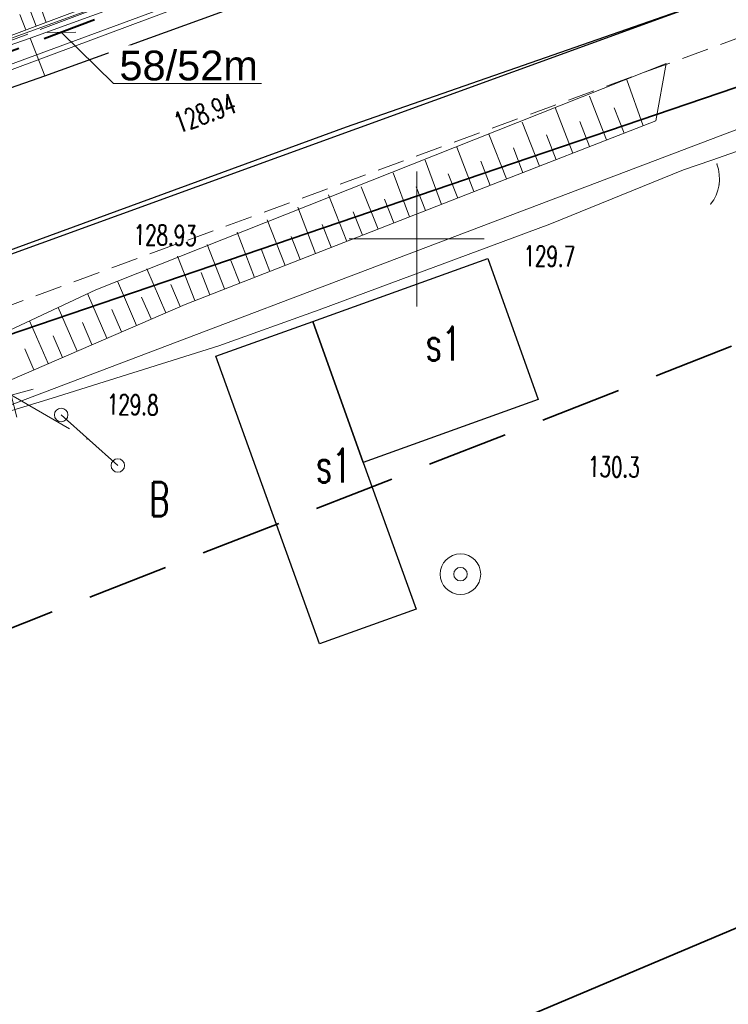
# Model space of a CAD drawing. Header units: metres. Extents: x 6496648 to 6497944, y 5962794 to 5963351.
# Tile 67 of 91: x 6497435 to 6497462, y 5963072 to 5963108. Entities that reach past the tile are written whole.
import ezdxf
from ezdxf import colors
from ezdxf.entities.mleader import LeaderData, LeaderLine
from ezdxf.math import Vec2, Vec3

# ---------------------------------------------------------------- set-up
doc = ezdxf.new("R2010")
doc.units = ezdxf.units.M
doc.header["$MEASUREMENT"] = 0
doc.linetypes.add('L_0_04', pattern=[1.5, 1, -0.5])
doc.linetypes.add('mz2.0_0.5', pattern=[2.5, 2, -0.5])
doc.layers.get('0').update_dxf_attribs({"color": 8, "linetype": 'CONTINUOUS', "lineweight": 13})
doc.layers.get('DEFPOINTS').update_dxf_attribs({"linetype": 'CONTINUOUS', "lineweight": 0})
for name, color, linetype, lineweight in [('000_INNE__NIEZYDENTYFIKOWANE_', 8, 'CONTINUOUS', 13), ('210_OZNACZENIE_UzYTKU', 8, 'CONTINUOUS', 13), ('218_GRANICA_UzYTKU', 8, 'CONTINUOUS', 13), ('219_LINIA_GRANICY', 3, 'CONTINUOUS', 35), ('312_BUDYNEK__POWIERZCHNIA_', 8, 'CONTINUOUS', 30), ('312_NUMER_EWIDENCYJNY_BUDYNKU_ATR124', 8, 'CONTINUOUS', 13), ('BRAMA__LINIA_', 8, 'CONTINUOUS', 13), ('CHODNIK__POWIERZCHNIA_', 8, 'L_0_04', 13), ('E_proj_opisy_ośw', 1, 'CONTINUOUS', 13), ('E_proj_ośw_linia_obw. 100', 1, 'L_0_04', 40), ('FURTKA__LINIA_', 8, 'CONTINUOUS', 13), ('furtka__linia____symbol', 8, 'CONTINUOUS', 13), ('JEZDNIA__POWIERZCHNIA_', 8, 'CONTINUOUS', 25), ('KIERUNEK_LINI_NAPOWIETRZNEJ', 1, 'CONTINUOUS', 13), ('KRAWezNIK__LINIA_', 8, 'CONTINUOUS', 25), ('OGRODZENIE_TRWAlE__LINIA_', 8, 'CONTINUOUS', 13), ('PRZEWoD_ELEKTROENERGETYCZNY__LINIA_', 1, 'CONTINUOUS', 13), ('PRZEWoD_GAZOWY__LINIA_', 54, 'CONTINUOUS', 13), ('PRZEWoD_TELEKOMUNIKACYJNY__LINIA_', 30, 'CONTINUOUS', 13), ('przewód telekomunikacyjny - projektowany lub w budowie (linia) - ob. projektowany', 30, 'mz2.0_0.5', 13), ('PUNKT_WYSOKOsCIOWY_NATURALNY_ATR2', 8, 'CONTINUOUS', 13), ('PUNKT_WYSOKOsCIOWY_SZTUCZNY_ATR2', 8, 'CONTINUOUS', 13), ('siatka', 8, 'CONTINUOUS', 13), ('SKARPA_NIEUMOCNIONA__POWIERZCHNIA_', 8, 'CONTINUOUS', 13), ('SlUP_laCZONY__LINIA_', 1, 'CONTINUOUS', 13), ('slup_laczony__linia____symbol', 1, 'CONTINUOUS', 13), ('studnia__punkt_', 5, 'CONTINUOUS', 13), ('ZAKRES', 190, 'L_0_04', 35)]:
    doc.layers.add(name, color=color, linetype=linetype, lineweight=lineweight)
doc.styles.add('Andy', font='arial.ttf', dxfattribs={"height": 2})
doc.styles.get("Standard").update_dxf_attribs({"font": 'simplex.shx'})

# ---------------------------------------------------------------- blocks, each defined once
blk = doc.blocks.new('PNN')
at = {"color": 0, "linetype": 'Continuous', "lineweight": 18, "flags": 128}
for points in [[(5.3, -1.2), (6.5, 0), (5.3, 1.2)], [(1.5, 0), (11.5, 0)]]:
    blk.add_lwpolyline(points, dxfattribs=at)
blk = doc.blocks.new('_Oblique')
at = {"color": 0, "linetype": 'ByBlock', "lineweight": -2}
blk.add_line((-0.5, -0.5), (0.5, 0.5), dxfattribs=at)

msp = doc.modelspace()

# ---------------------------------------------------------------- linework, layer by layer
at = {"layer": '000_INNE__NIEZYDENTYFIKOWANE_', "flags": 128}
for points in [[(6497435.91, 5963107.87), (6497435.48, 5963109.02)], [(6497436.29, 5963108.01), (6497436.08, 5963108.59)], [(6497435.53, 5963107.73), (6497435.31, 5963108.3)], [(6497458.38, 5963104.19), (6497457.78, 5963105.88)], [(6497457.03, 5963103.66), (6497456.4, 5963105.28)], [(6497455.78, 5963103.17), (6497455.13, 5963104.86)], [(6497457.68, 5963103.91), (6497457.31, 5963104.85)], [(6497454.55, 5963102.69), (6497453.91, 5963104.32)], [(6497456.4, 5963103.42), (6497456.04, 5963104.35)], [(6497453.32, 5963102.22), (6497452.67, 5963103.88)], [(6497455.16, 5963102.93), (6497454.8, 5963103.85)], [(6497452.12, 5963101.75), (6497451.48, 5963103.4)], [(6497453.93, 5963102.45), (6497453.58, 5963103.37)], [(6497450.92, 5963101.28), (6497450.32, 5963102.92)], [(6497452.72, 5963101.98), (6497452.37, 5963102.88)], [(6497449.74, 5963100.82), (6497449.13, 5963102.44)], [(6497451.52, 5963101.51), (6497451.17, 5963102.41)], [(6497448.57, 5963100.36), (6497447.95, 5963101.93)], [(6497450.33, 5963101.05), (6497449.98, 5963101.93)], [(6497447.41, 5963099.91), (6497446.74, 5963101.63)], [(6497449.15, 5963100.59), (6497448.81, 5963101.47)], [(6497446.26, 5963099.46), (6497445.6, 5963101.17)], [(6497445.13, 5963099.02), (6497444.47, 5963100.71)], [(6497447.99, 5963100.14), (6497447.65, 5963101)], [(6497446.83, 5963099.69), (6497446.5, 5963100.54)], [(6497444, 5963098.58), (6497443.35, 5963100.25)], [(6497445.69, 5963099.24), (6497445.36, 5963100.09)], [(6497442.89, 5963098.15), (6497442.25, 5963099.8)], [(6497444.56, 5963098.8), (6497444.24, 5963099.64)], [(6497441.79, 5963097.72), (6497441.15, 5963099.36)], [(6497440.71, 5963097.27), (6497440.01, 5963098.89)], [(6497443.45, 5963098.37), (6497443.12, 5963099.2)], [(6497442.34, 5963097.93), (6497442.02, 5963098.76)], [(6497439.63, 5963096.8), (6497438.92, 5963098.44)], [(6497441.25, 5963097.5), (6497440.9, 5963098.31)], [(6497438.53, 5963096.33), (6497437.82, 5963097.98)], [(6497440.17, 5963097.04), (6497439.82, 5963097.85)], [(6497437.43, 5963095.85), (6497436.73, 5963097.47)], [(6497439.08, 5963096.56), (6497438.72, 5963097.39)], [(6497436.36, 5963095.39), (6497435.67, 5963096.97)], [(6497437.98, 5963096.09), (6497437.63, 5963096.91)], [(6497436.89, 5963095.62), (6497436.55, 5963096.42)], [(6497435.83, 5963095.16), (6497435.49, 5963095.94)]]:
    msp.add_lwpolyline(points, dxfattribs=at)
at = {"layer": '218_GRANICA_UzYTKU', "flags": 128}
for points in [[(6497464.13, 5963106.39), (6497425.44, 5963093.23)], [(6497448.67, 5963068.96), (6497471.02, 5963078.39)]]:
    msp.add_lwpolyline(points, dxfattribs=at)
at = {"layer": '219_LINIA_GRANICY', "flags": 128}
for points in [[(6497464.13, 5963106.39), (6497425.44, 5963093.23)], [(6497471.02, 5963078.39), (6497448.67, 5963068.96)]]:
    msp.add_lwpolyline(points, dxfattribs=at)
at = {"layer": '312_BUDYNEK__POWIERZCHNIA_', "flags": 128}
for points in [[(6497446.15, 5963096.95), (6497452.63, 5963099.28)], [(6497452.63, 5963099.28), (6497454.5, 5963094.06)], [(6497442.57, 5963095.67), (6497446.15, 5963096.95)], [(6497446.15, 5963096.95), (6497448.02, 5963091.73)], [(6497448.02, 5963091.73), (6497446.15, 5963096.95)], [(6497446.4, 5963085.02), (6497442.57, 5963095.67)], [(6497454.5, 5963094.06), (6497448.02, 5963091.73)], [(6497448.02, 5963091.73), (6497449.98, 5963086.31)], [(6497449.98, 5963086.31), (6497446.4, 5963085.02)]]:
    msp.add_lwpolyline(points, dxfattribs=at)
at = {"layer": 'BRAMA__LINIA_', "flags": 128}
msp.add_lwpolyline([(6497464.67, 5963104.23), (6497460.92, 5963102.92)], dxfattribs=at)
at = {"layer": 'CHODNIK__POWIERZCHNIA_', "flags": 128}
msp.add_lwpolyline([(6497659.73, 5963178.79), (6497626.22, 5963166.67), (6497599.54, 5963157.17), (6497532.19, 5963132.88), (6497471.58, 5963110.99), (6497416.25, 5963090.68)], dxfattribs=at)
at = {"layer": 'DEFPOINTS', "linetype": 'Continuous'}
for points in [[(6497643.11, 5963182.806), (6497596.147, 5963165.645), (6497596.241, 5963165.389), (6497596.147, 5963165.645), (6497549.184, 5963148.484), (6497549.082, 5963148.773), (6497549.158, 5963148.559), (6497502.108, 5963131.637), (6497502.226, 5963131.325), (6497502.108, 5963131.637), (6497455.059, 5963114.716), (6497455.213, 5963114.328), (6497455.059, 5963114.716), (6497408.055, 5963097.666), (6497408.251, 5963097.232), (6497408.055, 5963097.666), (6497361.052, 5963080.616), (6497361.06, 5963080.618), (6497361.058, 5963080.618), (6497313.974, 5963063.795), (6497313.777, 5963064.34), (6497313.974, 5963063.795), (6497264.99, 5963053.548)], [(6497566.135, 5963154.547), (6497553.426, 5963150.07), (6497543.642, 5963146.606), (6497529.484, 5963141.529), (6497512.629, 5963135.269), (6497489.259, 5963126.409), (6497478.599, 5963122.729), (6497468.009, 5963119.059), (6497449.519, 5963112.439), (6497435.699, 5963107.429), (6497426.829, 5963104.339), (6497411.039, 5963098.659), (6497391.115, 5963091.415), (6497364.649, 5963081.724), (6497341.305, 5963073.243), (6497324.879, 5963067.374), (6497317.094, 5963064.719), (6497303.054, 5963060.942), (6497292.628, 5963058.63), (6497281.118, 5963056.345)], [(6497436.24, 5963106.03), (6497435.699, 5963107.429)]]:
    msp.add_lwpolyline(points, dxfattribs=at)
at = {"layer": 'FURTKA__LINIA_', "flags": 128}
msp.add_lwpolyline([(6497460.92, 5963102.92), (6497459.87, 5963102.56)], dxfattribs=at)
at = {"layer": 'furtka__linia____symbol'}
msp.add_arc((6497459.738, 5963102.222), 1.473, 320.6875, 21.7325, dxfattribs=at)
for p in [(6497461.11, 5963102.77), (6497461.19, 5963102), (6497460.88, 5963101.29)]:
    msp.add_point(p, dxfattribs=at)
at = {"layer": 'JEZDNIA__POWIERZCHNIA_', "flags": 128}
for points in [[(6497598.76, 5963158.58), (6497531.74, 5963134.36), (6497471, 5963112.52), (6497465.43, 5963110.5), (6497459.68, 5963108.41), (6497447.39, 5963104.14), (6497420.8, 5963094.41), (6497383.23, 5963080.72), (6497364.96, 5963074.06), (6497347.45, 5963067.64), (6497340.19, 5963065.02), (6497335.93, 5963063.44), (6497327.62, 5963060.58), (6497322.17, 5963058.51), (6497307.6, 5963054.69), (6497289.33, 5963050.32)], [(6497286, 5963055.64), (6497291.06, 5963056.7), (6497315.76, 5963062.79), (6497319.51, 5963063.85), (6497331.33, 5963068.1), (6497351.75, 5963075.37), (6497378.63, 5963085.28), (6497411.58, 5963097.26), (6497420.33, 5963100.32), (6497427.37, 5963102.94), (6497436.24, 5963106.03), (6497463.88, 5963116.05), (6497468.55, 5963117.66), (6497479.14, 5963121.33), (6497489.8, 5963125.01), (6497503.08, 5963129.84), (6497513.17, 5963133.87), (6497525.68, 5963138.53), (6497534.37, 5963141.73), (6497562, 5963151.52), (6497567.42, 5963153.38)]]:
    msp.add_lwpolyline(points, dxfattribs=at)
at = {"layer": 'KIERUNEK_LINI_NAPOWIETRZNEJ'}
msp.add_point((6497437.8, 5963092.6), dxfattribs=at)
at = {"layer": 'KRAWezNIK__LINIA_', "flags": 128}
msp.add_lwpolyline([(6497471, 5963112.52), (6497415.73, 5963092.45)], dxfattribs=at)
at = {"layer": 'OGRODZENIE_TRWAlE__LINIA_', "flags": 128}
msp.add_lwpolyline([(6497459.87, 5963102.56), (6497454.93, 5963100.55), (6497446.39, 5963097.38), (6497442.68, 5963096.05), (6497436.51, 5963094.11), (6497425.93, 5963090.88), (6497425.9, 5963089.38), (6497432.11, 5963062.95), (6497432.34, 5963061.89)], dxfattribs=at)
at = {"layer": 'PRZEWoD_ELEKTROENERGETYCZNY__LINIA_', "flags": 128}
msp.add_lwpolyline([(6497567.54, 5963154.8), (6497546.81, 5963147.29), (6497514.51, 5963135.67), (6497478.38, 5963122.73), (6497451.64, 5963112.61), (6497422.76, 5963101.97), (6497404.73, 5963095.29), (6497390.36, 5963090.35), (6497350.61, 5963076.26), (6497322.24, 5963066.53), (6497305.6, 5963061.28), (6497303.77, 5963060.75), (6497301.79, 5963060.09), (6497289.9, 5963057.19), (6497278.11, 5963055.46)], dxfattribs=at)
at = {"layer": 'PRZEWoD_GAZOWY__LINIA_', "flags": 128}
msp.add_lwpolyline([(6497467.27, 5963118.39), (6497444.19, 5963109.69), (6497423.33, 5963101.92), (6497402.46, 5963094.37), (6497384.8, 5963088.22), (6497372.06, 5963083.69), (6497351.77, 5963076.54), (6497343.1, 5963073.52), (6497336.35, 5963071.21), (6497322.22, 5963066.33), (6497303.83, 5963060.49), (6497289.79, 5963057.02), (6497279.18, 5963055.46), (6497276.89, 5963055.16), (6497269.84, 5963054.34), (6497267.44, 5963054.07), (6497267.44, 5963053.9), (6497267.42, 5963053.17)], dxfattribs=at)
at = {"layer": 'PRZEWoD_TELEKOMUNIKACYJNY__LINIA_', "flags": 128}
msp.add_lwpolyline([(6497261.71, 5963034.62), (6497300.12, 5963040.13), (6497313.75, 5963042.01), (6497359.93, 5963058.92), (6497407.54, 5963075.77), (6497418.86, 5963079.81), (6497425.22, 5963090.16), (6497463.74, 5963104.76)], dxfattribs=at)
at = {"layer": 'siatka', "flags": 128}
for points in [[(6497450, 5963097.5), (6497450, 5963102.5)], [(6497447.5, 5963100), (6497452.5, 5963100)]]:
    msp.add_lwpolyline(points, dxfattribs=at)
at = {"layer": 'SKARPA_NIEUMOCNIONA__POWIERZCHNIA_', "flags": 128}
for points in [[(6497421.42, 5963116.39), (6497425.13, 5963106.19), (6497425.75, 5963105.76), (6497426.76, 5963105.74), (6497430.81, 5963107.31), (6497456.63, 5963116.76), (6497467.86, 5963120.73), (6497468.12, 5963120.13), (6497464.98, 5963118.86), (6497459.53, 5963116.81), (6497447.75, 5963112.31), (6497436.17, 5963107.97), (6497427.01, 5963104.54), (6497424.85, 5963104.76), (6497420.71, 5963116.88)], [(6497419.39, 5963087.75), (6497416.9, 5963089.86), (6497418.74, 5963090.52), (6497425.17, 5963092.05), (6497438.12, 5963098.12), (6497459.23, 5963106.49), (6497458.85, 5963104.37), (6497452.33, 5963101.83), (6497441.43, 5963097.58), (6497425.93, 5963090.88)]]:
    msp.add_lwpolyline(points, dxfattribs=at)
at = {"layer": 'SlUP_laCZONY__LINIA_', "flags": 128}
msp.add_lwpolyline([(6497436.84, 5963093.49), (6497438.94, 5963091.62)], dxfattribs=at)
msp.add_lwpolyline([(6497436.84, 5963093.49), (6497438.94, 5963091.62)], dxfattribs=at)
at = {"layer": 'slup_laczony__linia____symbol'}
for centre in [(6497436.84, 5963093.49), (6497438.94, 5963091.62)]:
    msp.add_circle(centre, 0.25, dxfattribs=at)
at = {"layer": 'studnia__punkt_'}
for radius in [0.75, 0.25]:
    msp.add_circle((6497451.62, 5963087.6), radius, dxfattribs=at)
at = {"layer": 'ZAKRES', "ltscale": 3, "flags": 128}
msp.add_lwpolyline([(6497692.5, 5963219.5), (6497716, 5963186.5), (6497672.2, 5963172.1), (6497502, 5963111.8), (6497349, 5963052), (6497312.6, 5963038.4), (6497228.6, 5963030.4), (6497133.5, 5963045.2), (6496948.4, 5963119.5), (6496936.6, 5963083.2), (6496927.9, 5963075.7), (6496873, 5963095.9), (6496849.7, 5963104.2), (6496824.8, 5963105.1), (6496784.8, 5963107.4), (6496786.6, 5963174.3), (6496788.5, 5963184), (6496695.2, 5963217.9), (6496711.8, 5963253.1), (6496961, 5963151.5), (6497143.1, 5963082.8), (6497228.1, 5963066.8), (6497302.3, 5963072), (6497492.1, 5963142.6)], close=True, dxfattribs=at)

# ---------------------------------------------------------------- block references
at = {"layer": 'KIERUNEK_LINI_NAPOWIETRZNEJ', "xscale": 0.5, "yscale": 0.5, "zscale": 0.5, "rotation": 150}
msp.add_blockref('PNN', (6497437.8, 5963092.6), dxfattribs=at)

# ---------------------------------------------------------------- texts
at = {"layer": '210_OZNACZENIE_UzYTKU', "width": 0.66}
msp.add_text('B', height=1.25, dxfattribs=at).set_placement((6497440.1, 5963089.75))
at = {"layer": '312_NUMER_EWIDENCYJNY_BUDYNKU_ATR124', "width": 0.66}
for p in [(6497450.33, 5963095.5), (6497446.27, 5963090.99)]:
    msp.add_text('s1', height=1.25, dxfattribs=at).set_placement(p)
at = {"layer": 'PUNKT_WYSOKOsCIOWY_NATURALNY_ATR2', "width": 0.66}
for s, rotation, p in [('129.7', 359.2, (6497453.95, 5963099)), ('129.8', 359.2, (6497438.53, 5963093.51)), ('130.3', 359.1, (6497456.34, 5963091.21))]:
    msp.add_text(s, height=0.75, rotation=rotation, dxfattribs=at).set_placement(p)
at = {"layer": 'PUNKT_WYSOKOsCIOWY_SZTUCZNY_ATR2', "width": 0.66}
for s, rotation, p in [('128.94', 20.1, (6497441.19, 5963103.9)), ('128.93', 359.2, (6497439.52, 5963099.78))]:
    msp.add_text(s, height=0.75, rotation=rotation, dxfattribs=at).set_placement(p)

# ---------------------------------------------------------------- next in the draw order: leaders
at = {"layer": 'E_proj_opisy_ośw', "lineweight": 13}
ml = msp.add_multileader_mtext('Standard', dxfattribs=at)
ml.set_content('{\\H1.1x;58/52m} ', color=256, style='Andy')
ml.set_leader_properties(color=256, linetype='CONTINUOUS', lineweight=-1)
ml.set_arrow_properties(name='OBLIQUE')
ml.build(insert=Vec2(0, 0))
ml.multileader.update_dxf_attribs({"has_dogleg": 0, "text_left_attachment_type": 6, "text_right_attachment_type": 6, "dogleg_length": 0.36, "arrow_head_size": 0.75})
ctx = ml.context
ctx.base_point, ctx.char_height, ctx.arrow_head_size, ctx.landing_gap_size, ctx.plane_origin = Vec3(6497438.778, 5963105.746), 1, 0.75, 0.3, Vec3(6497469.746, 5963092.658)
ctx.left_attachment, ctx.right_attachment, ctx.text_align_type = 6, 6, 1
notes = []
notes.append((ctx, [(0, (1, 1, 0), (6497438.418, 5963105.746), (1, 0), 0.36, [(0, [(6497436.849, 5963107.642)], 0, [])])]))
ctx.mtext.insert, ctx.mtext.alignment, ctx.mtext.line_spacing_factor, ctx.mtext.line_spacing_style = Vec3(6497441.56, 5963106.966), 2, 0.9, 2
ctx.mtext.has_bg_fill, ctx.mtext.bg_color, ctx.mtext.bg_scale_factor, ctx.mtext.bg_transparency, ctx.mtext.use_window_bg_color = 1, -1073741824, 1.2, 0, 1
for ctx, leaders in notes:
    for number, flags, end, landing, length, lines in leaders:
        leader = LeaderData()
        leader.index, (leader.has_last_leader_line, leader.has_dogleg_vector, leader.attachment_direction) = number, flags
        leader.last_leader_point, leader.dogleg_vector, leader.dogleg_length = Vec3(end), Vec3(landing), length
        for number, points, colour, breaks in lines:
            line = LeaderLine()
            line.index, line.vertices, line.color, line.breaks = number, Vec3.list(points), colors.encode_raw_color(colour), breaks
            leader.lines.append(line)
        ctx.leaders.append(leader)

# ---------------------------------------------------------------- next in the draw order: linework, layer by layer
at = {"layer": 'E_proj_ośw_linia_obw. 100', "ltscale": 2}
msp.add_lwpolyline([(6497281.118, 5963056.345), (6497289.796, 5963057.618), (6497303.054, 5963060.942), (6497313.158, 5963063.92, 0.39299), (6497313.512, 5963065.168, 0.349813), (6497314.592, 5963064.325), (6497321.673, 5963066.583), (6497325.655, 5963067.968), (6497335.838, 5963071.628), (6497341.225, 5963073.488), (6497360.264, 5963080.132, 0.359761), (6497360.7, 5963081.578, 0.445448), (6497362.199, 5963080.834), (6497391.241, 5963091.087), (6497406.799, 5963096.533, 0.416906), (6497407.677, 5963098.708, 0.3807), (6497409.633, 5963097.607), (6497427.289, 5963104.048), (6497427.789, 5963104.236), (6497449.519, 5963112.439), (6497454.323, 5963114.159, 0.357937), (6497454.734, 5963115.575, 0.472257), (6497456.139, 5963114.809), (6497467.945, 5963119.223)], format="xyb", dxfattribs=at)
at = {"layer": 'przewód telekomunikacyjny - projektowany lub w budowie (linia) - ob. projektowany', "color": 30, "linetype": 'mz2.0_0.5', "lineweight": 18, "flags": 128}
msp.add_lwpolyline([(6497167.99, 5963058.98), (6497178.2, 5963056.61), (6497187.93, 5963055.11), (6497198.93, 5963053.47), (6497230.03, 5963051.23), (6497232.91, 5963051.95), (6497248.29, 5963052.53), (6497263.32, 5963053.91), (6497264.01, 5963054.29), (6497275.34, 5963055.77), (6497289.6, 5963058), (6497303.56, 5963061.45), (6497318.03, 5963065.66), (6497330.95, 5963070.19), (6497392.05, 5963091.81), (6497414.4, 5963099.75), (6497416.96, 5963100.69), (6497426.76, 5963104.26), (6497454.7, 5963114.74), (6497466.93, 5963119.33), (6497478.38, 5963123.5), (6497501.7, 5963131.89), (6497518.41, 5963137.92), (6497538.27, 5963145.28), (6497541.42, 5963137.26), (6497542.42, 5963137.26), (6497541.91, 5963136.41), (6497522.66, 5963128.8), (6497523.4, 5963126.61)], dxfattribs=at)

doc.saveas('drawing.dxf')
